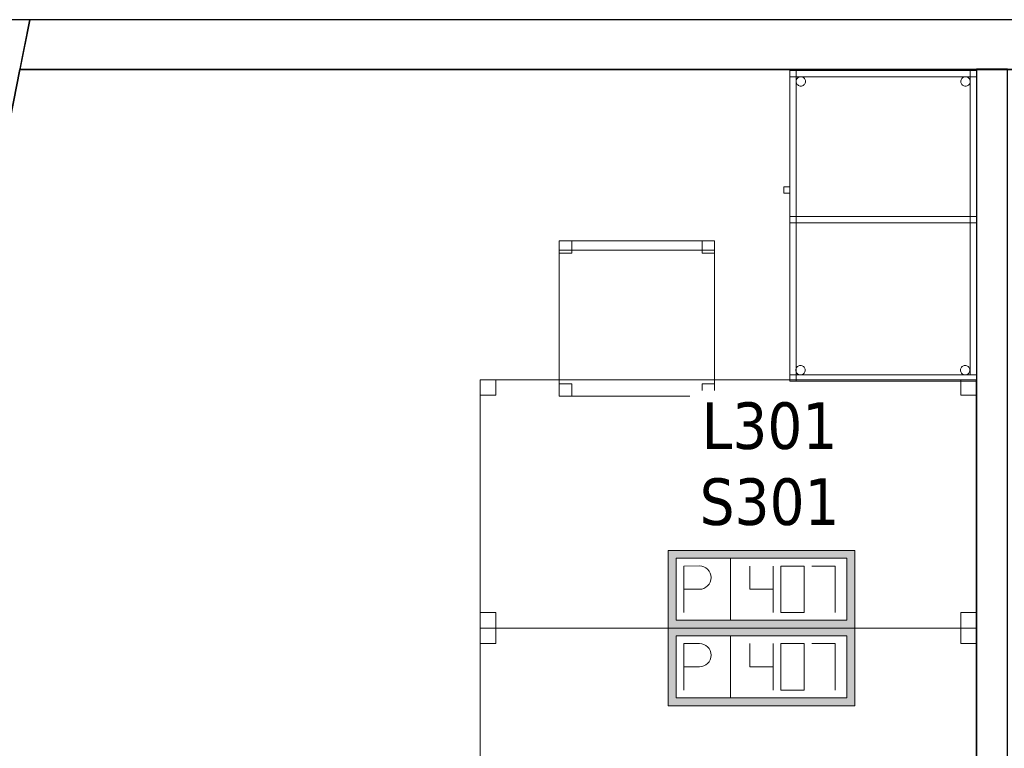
# Model space of a CAD drawing. Header units: metres. Extents: x 397.7 to 427.5, y 12.7 to 28.4.
# Tile 17 of 64: x 401.3 to 404.4, y 25.9 to 28.2. Entities that reach past the tile are written whole.
import ezdxf

# ---------------------------------------------------------------- set-up
doc = ezdxf.new("R2010")
doc.units = ezdxf.units.M
doc.layers.add('01_SUELOS', color=7, linetype='Continuous', lineweight=25, true_color=0x007f00)
for name, color, linetype, lineweight in [('02_MOBILIARIO', 7, 'Continuous', 18), ('A-DETL-____-MBND', 7, 'Continuous', 18), ('A-WALL-____-MCUT', 7, 'Continuous', 25), ('A-WALL-____-OTLN', 7, 'Continuous', 25), ('E-ELEC-FIXT-IDEN', 7, 'Continuous', 30)]:
    doc.layers.add(name, color=color, linetype=linetype, lineweight=lineweight)
doc.styles.add('Tahoma_3', font='tahoma.ttf', dxfattribs={"height": 0.15})

# ---------------------------------------------------------------- blocks, each defined once
blk = doc.blocks.new('Family - Cadira d_Oficina_P3-156203-06_ELEC_P3')
at = {"layer": 'A-DETL-____-MBND', "color": 253, "true_color": 0xaaaaaa}
for p, q in [((0, 0.46), (0, 0.5)), ((0, 0.5), (0.04, 0.5)), ((0, 0.5), (0, 0.46)), ((0.04, 0.5), (0, 0.5)), ((0, 0.47), (0, 0.5)), ((0, 0.5), (0.5, 0.5)), ((0, 0.5), (0, 0.47)), ((0.5, 0.5), (0, 0.5)), ((0, 0), (0, 0.5)), ((0, 0.5), (0.5, 0.5)), ((0.5, 0.5), (0, 0.5)), ((0, 0.5), (0, 0)), ((0.04, 0.5), (0.04, 0.46)), ((0.04, 0.46), (0.04, 0.5)), ((0.46, 0.46), (0.46, 0.5)), ((0.46, 0.5), (0.5, 0.5)), ((0.46, 0.5), (0.46, 0.46)), ((0.5, 0.5), (0.46, 0.5)), ((0.5, 0.5), (0.5, 0.47)), ((0.5, 0.47), (0.5, 0.5)), ((0.5, 0.5), (0.5, 0.46)), ((0.5, 0.46), (0.5, 0.5)), ((0.5, 0.5), (0.5, 0)), ((0.5, 0), (0.5, 0.5)), ((0.5, 0.47), (0, 0.47)), ((0, 0.47), (0.5, 0.47)), ((0.04, 0.46), (0, 0.46)), ((0, 0.46), (0.04, 0.46)), ((0.5, 0.46), (0.46, 0.46)), ((0.46, 0.46), (0.5, 0.46)), ((0, 0), (0, 0.04)), ((0, 0.04), (0.04, 0.04)), ((0, 0.04), (0, 0)), ((0.04, 0.04), (0, 0.04)), ((0.04, 0.04), (0.04, 0)), ((0.04, 0), (0.04, 0.04)), ((0.46, 0), (0.46, 0.04)), ((0.46, 0.04), (0.5, 0.04)), ((0.46, 0.04), (0.46, 0)), ((0.5, 0.04), (0.46, 0.04)), ((0.5, 0.04), (0.5, 0)), ((0.5, 0), (0.5, 0.04)), ((0.04, 0), (0, 0)), ((0, 0), (0.04, 0)), ((0.5, 0), (0, 0)), ((0.5, 0), (0.46, 0)), ((0.46, 0), (0.5, 0)), ((0, 0), (0.5, 0))]:
    blk.add_line(p, q, dxfattribs=at)
blk = doc.blocks.new('Family - Taula 100X60_P3-156207-06_ELEC_P3')
at = {"layer": 'A-DETL-____-MBND', "color": 253, "true_color": 0xaaaaaa}
for p, q in [((0.02, 0.51), (0.02, 1)), ((0.02, 1), (0.04, 1)), ((0.02, 1), (0.04, 1)), ((0.02, 1), (0.02, 0.51)), ((0.02, 1), (0.62, 1)), ((0.02, 0.98), (0.02, 1)), ((0.02, 0.98), (0.02, 1)), ((0.62, 1), (0.02, 1)), ((0.02, 1), (0.02, 0)), ((0.02, 0), (0.02, 1)), ((0.62, 1), (0.02, 1)), ((0.02, 1), (0.62, 1)), ((0.02, 1), (0.02, 0)), ((0.02, 0), (0.02, 1)), ((0.62, 1), (0.02, 1)), ((0.02, 1), (0.62, 1)), ((0.04, 1), (0.04, 0.51)), ((0.04, 0.51), (0.04, 1)), ((0.04, 0), (0.04, 1)), ((0.04, 1), (0.62, 1)), ((0.62, 1), (0.04, 1)), ((0.04, 1), (0.04, 0)), ((0.6, 0.02), (0.6, 1)), ((0.6, 1), (0.62, 1)), ((0.6, 1), (0.62, 1)), ((0.6, 1), (0.6, 0.02)), ((0.62, 1), (0.62, 0.98)), ((0.62, 0.98), (0.62, 1)), ((0.62, 1), (0.62, 0.02)), ((0.62, 0.02), (0.62, 1)), ((0.62, 1), (0.62, 0)), ((0.62, 0), (0.62, 1)), ((0.62, 0), (0.62, 1)), ((0.62, 1), (0.62, 0)), ((0.62, 0), (0.62, 1)), ((0.62, 1), (0.62, 0)), ((0.62, 0.98), (0.02, 0.98)), ((0.02, 0.98), (0.62, 0.98)), ((0.0401, 0.965), (0.0403, 0.9676)), ((0.0403, 0.9676), (0.0401, 0.965)), ((0.0403, 0.9625), (0.0401, 0.965)), ((0.0401, 0.965), (0.0403, 0.9625)), ((0.0403, 0.9676), (0.041, 0.9702)), ((0.041, 0.9702), (0.0403, 0.9676)), ((0.041, 0.9599), (0.0403, 0.9625)), ((0.0403, 0.9625), (0.041, 0.9599)), ((0.041, 0.9702), (0.0421, 0.9725)), ((0.0421, 0.9725), (0.041, 0.9702)), ((0.0421, 0.9576), (0.041, 0.9599)), ((0.041, 0.9599), (0.0421, 0.9576)), ((0.0421, 0.9725), (0.0436, 0.9746)), ((0.0436, 0.9746), (0.0421, 0.9725)), ((0.0436, 0.9554), (0.0421, 0.9576)), ((0.0421, 0.9576), (0.0436, 0.9554)), ((0.0436, 0.9746), (0.0454, 0.9765)), ((0.0454, 0.9765), (0.0436, 0.9746)), ((0.0454, 0.9536), (0.0436, 0.9554)), ((0.0436, 0.9554), (0.0454, 0.9536)), ((0.0454, 0.9765), (0.0475, 0.978)), ((0.0475, 0.978), (0.0454, 0.9765)), ((0.0475, 0.9521), (0.0454, 0.9536)), ((0.0454, 0.9536), (0.0475, 0.9521)), ((0.0475, 0.978), (0.0499, 0.9791)), ((0.0499, 0.9791), (0.0475, 0.978)), ((0.0499, 0.951), (0.0475, 0.9521)), ((0.0475, 0.9521), (0.0499, 0.951)), ((0.0499, 0.9791), (0.0524, 0.9798)), ((0.0524, 0.9798), (0.0499, 0.9791)), ((0.0524, 0.9503), (0.0499, 0.951)), ((0.0499, 0.951), (0.0524, 0.9503)), ((0.0524, 0.9798), (0.055, 0.98)), ((0.055, 0.98), (0.0524, 0.9798)), ((0.055, 0.98), (0.0576, 0.9798)), ((0.0576, 0.9798), (0.055, 0.98)), ((0.0576, 0.9798), (0.0601, 0.9791)), ((0.0601, 0.9791), (0.0576, 0.9798)), ((0.0601, 0.951), (0.0576, 0.9503)), ((0.0576, 0.9503), (0.0601, 0.951)), ((0.0601, 0.9791), (0.0625, 0.978)), ((0.0625, 0.978), (0.0601, 0.9791)), ((0.0625, 0.9521), (0.0601, 0.951)), ((0.0601, 0.951), (0.0625, 0.9521)), ((0.0625, 0.978), (0.0646, 0.9765)), ((0.0646, 0.9765), (0.0625, 0.978)), ((0.0646, 0.9536), (0.0625, 0.9521)), ((0.0625, 0.9521), (0.0646, 0.9536)), ((0.0646, 0.9765), (0.0664, 0.9746)), ((0.0664, 0.9746), (0.0646, 0.9765)), ((0.0664, 0.9554), (0.0646, 0.9536)), ((0.0646, 0.9536), (0.0664, 0.9554)), ((0.0664, 0.9746), (0.0679, 0.9725)), ((0.0679, 0.9725), (0.0664, 0.9746)), ((0.0679, 0.9576), (0.0664, 0.9554)), ((0.0664, 0.9554), (0.0679, 0.9576)), ((0.0679, 0.9725), (0.069, 0.9702)), ((0.069, 0.9702), (0.0679, 0.9725)), ((0.069, 0.9599), (0.0679, 0.9576)), ((0.0679, 0.9576), (0.069, 0.9599)), ((0.069, 0.9702), (0.0697, 0.9676)), ((0.0697, 0.9676), (0.069, 0.9702)), ((0.0697, 0.9625), (0.069, 0.9599)), ((0.069, 0.9599), (0.0697, 0.9625)), ((0.0697, 0.9676), (0.0699, 0.965)), ((0.0699, 0.965), (0.0697, 0.9676)), ((0.0699, 0.965), (0.0697, 0.9625)), ((0.0697, 0.9625), (0.0699, 0.965)), ((0.5701, 0.9647), (0.5703, 0.9673)), ((0.5703, 0.9673), (0.5701, 0.9647)), ((0.5703, 0.9621), (0.5701, 0.9647)), ((0.5701, 0.9647), (0.5703, 0.9621)), ((0.5703, 0.9673), (0.571, 0.9698)), ((0.571, 0.9698), (0.5703, 0.9673)), ((0.571, 0.9596), (0.5703, 0.9621)), ((0.5703, 0.9621), (0.571, 0.9596)), ((0.571, 0.9698), (0.5721, 0.9722)), ((0.5721, 0.9722), (0.571, 0.9698)), ((0.5721, 0.9572), (0.571, 0.9596)), ((0.571, 0.9596), (0.5721, 0.9572)), ((0.5721, 0.9722), (0.5736, 0.9743)), ((0.5736, 0.9743), (0.5721, 0.9722)), ((0.5736, 0.9551), (0.5721, 0.9572)), ((0.5721, 0.9572), (0.5736, 0.9551)), ((0.5736, 0.9743), (0.5754, 0.9762)), ((0.5754, 0.9762), (0.5736, 0.9743)), ((0.5754, 0.9533), (0.5736, 0.9551)), ((0.5736, 0.9551), (0.5754, 0.9533)), ((0.5754, 0.9762), (0.5776, 0.9776)), ((0.5776, 0.9776), (0.5754, 0.9762)), ((0.5776, 0.9518), (0.5754, 0.9533)), ((0.5754, 0.9533), (0.5776, 0.9518)), ((0.5776, 0.9776), (0.5799, 0.9787)), ((0.5799, 0.9787), (0.5776, 0.9776)), ((0.5799, 0.9507), (0.5776, 0.9518)), ((0.5776, 0.9518), (0.5799, 0.9507)), ((0.5799, 0.9787), (0.5824, 0.9794)), ((0.5824, 0.9794), (0.5799, 0.9787)), ((0.5824, 0.9794), (0.585, 0.9796)), ((0.585, 0.9796), (0.5824, 0.9794)), ((0.585, 0.9796), (0.5876, 0.9794)), ((0.5876, 0.9794), (0.585, 0.9796)), ((0.5876, 0.9794), (0.5901, 0.9787)), ((0.5901, 0.9787), (0.5876, 0.9794)), ((0.5901, 0.9787), (0.5925, 0.9776)), ((0.5925, 0.9776), (0.5901, 0.9787)), ((0.5925, 0.9518), (0.5901, 0.9507)), ((0.5901, 0.9507), (0.5925, 0.9518)), ((0.5925, 0.9776), (0.5946, 0.9762)), ((0.5946, 0.9762), (0.5925, 0.9776)), ((0.5946, 0.9533), (0.5925, 0.9518)), ((0.5925, 0.9518), (0.5946, 0.9533)), ((0.5946, 0.9762), (0.5965, 0.9743)), ((0.5965, 0.9743), (0.5946, 0.9762)), ((0.5965, 0.9551), (0.5946, 0.9533)), ((0.5946, 0.9533), (0.5965, 0.9551)), ((0.5965, 0.9743), (0.598, 0.9722)), ((0.598, 0.9722), (0.5965, 0.9743)), ((0.598, 0.9572), (0.5965, 0.9551)), ((0.5965, 0.9551), (0.598, 0.9572)), ((0.598, 0.9722), (0.5991, 0.9698)), ((0.5991, 0.9698), (0.598, 0.9722)), ((0.5991, 0.9596), (0.598, 0.9572)), ((0.598, 0.9572), (0.5991, 0.9596)), ((0.5991, 0.9698), (0.5997, 0.9673)), ((0.5997, 0.9673), (0.5991, 0.9698)), ((0.5997, 0.9621), (0.5991, 0.9596)), ((0.5991, 0.9596), (0.5997, 0.9621)), ((0.5997, 0.9673), (0.6, 0.9647)), ((0.6, 0.9647), (0.5997, 0.9673)), ((0.6, 0.9647), (0.5997, 0.9621)), ((0.5997, 0.9621), (0.6, 0.9647)), ((0.055, 0.9501), (0.0524, 0.9503)), ((0.0524, 0.9503), (0.055, 0.9501)), ((0.0576, 0.9503), (0.055, 0.9501)), ((0.055, 0.9501), (0.0576, 0.9503)), ((0.5824, 0.95), (0.5799, 0.9507)), ((0.5799, 0.9507), (0.5824, 0.95)), ((0.585, 0.9498), (0.5824, 0.95)), ((0.5824, 0.95), (0.585, 0.9498)), ((0.5876, 0.95), (0.585, 0.9498)), ((0.585, 0.9498), (0.5876, 0.95)), ((0.5901, 0.9507), (0.5876, 0.95)), ((0.5876, 0.95), (0.5901, 0.9507)), ((0, 0.6256), (0.02, 0.6256)), ((0, 0.6056), (0, 0.6256)), ((0.02, 0.6256), (0, 0.6256)), ((0, 0.6256), (0, 0.6056)), ((0.02, 0.6056), (0, 0.6056)), ((0, 0.6056), (0.02, 0.6056)), ((0.02, 0.6256), (0.02, 0.6056)), ((0.02, 0.6056), (0.02, 0.6256)), ((0.02, 0.53), (0.62, 0.53)), ((0.02, 0.51), (0.02, 0.53)), ((0.02, 0.51), (0.02, 0.53)), ((0.62, 0.53), (0.02, 0.53)), ((0.04, 0.51), (0.02, 0.51)), ((0.02, 0.51), (0.04, 0.51)), ((0.62, 0.51), (0.02, 0.51)), ((0.02, 0.51), (0.62, 0.51)), ((0.04, 0.53), (0.62, 0.53)), ((0.04, 0.51), (0.04, 0.53)), ((0.04, 0.51), (0.04, 0.53)), ((0.62, 0.53), (0.04, 0.53)), ((0.62, 0.51), (0.04, 0.51)), ((0.04, 0.51), (0.62, 0.51)), ((0.62, 0.53), (0.62, 0.51)), ((0.62, 0.51), (0.62, 0.53)), ((0.62, 0.53), (0.62, 0.51)), ((0.62, 0.51), (0.62, 0.53)), ((0.0389, 0.035), (0.0391, 0.0376)), ((0.0391, 0.0376), (0.0389, 0.035)), ((0.0391, 0.0324), (0.0389, 0.035)), ((0.0389, 0.035), (0.0391, 0.0324)), ((0.0391, 0.0376), (0.0398, 0.0401)), ((0.0398, 0.0401), (0.0391, 0.0376)), ((0.0398, 0.0299), (0.0391, 0.0324)), ((0.0391, 0.0324), (0.0398, 0.0299)), ((0.0398, 0.0401), (0.0409, 0.0425)), ((0.0409, 0.0425), (0.0398, 0.0401)), ((0.0409, 0.0425), (0.0424, 0.0446)), ((0.0424, 0.0446), (0.0409, 0.0425)), ((0.0424, 0.0446), (0.0442, 0.0464)), ((0.0442, 0.0464), (0.0424, 0.0446)), ((0.0442, 0.0464), (0.0464, 0.0479)), ((0.0464, 0.0479), (0.0442, 0.0464)), ((0.0464, 0.0479), (0.0487, 0.049)), ((0.0487, 0.049), (0.0464, 0.0479)), ((0.0487, 0.049), (0.0512, 0.0497)), ((0.0512, 0.0497), (0.0487, 0.049)), ((0.0512, 0.0497), (0.0538, 0.0499)), ((0.0538, 0.0499), (0.0512, 0.0497)), ((0.0538, 0.0499), (0.0564, 0.0497)), ((0.0564, 0.0497), (0.0538, 0.0499)), ((0.0564, 0.0497), (0.0589, 0.049)), ((0.0589, 0.049), (0.0564, 0.0497)), ((0.0589, 0.049), (0.0613, 0.0479)), ((0.0613, 0.0479), (0.0589, 0.049)), ((0.0613, 0.0479), (0.0634, 0.0464)), ((0.0634, 0.0464), (0.0613, 0.0479)), ((0.0634, 0.0464), (0.0653, 0.0446)), ((0.0653, 0.0446), (0.0634, 0.0464)), ((0.0653, 0.0446), (0.0668, 0.0425)), ((0.0668, 0.0425), (0.0653, 0.0446)), ((0.0668, 0.0425), (0.0679, 0.0401)), ((0.0679, 0.0401), (0.0668, 0.0425)), ((0.0679, 0.0401), (0.0685, 0.0376)), ((0.0685, 0.0376), (0.0679, 0.0401)), ((0.0685, 0.0324), (0.0679, 0.0299)), ((0.0679, 0.0299), (0.0685, 0.0324)), ((0.0685, 0.0376), (0.0688, 0.035)), ((0.0688, 0.035), (0.0685, 0.0376)), ((0.0688, 0.035), (0.0685, 0.0324)), ((0.0685, 0.0324), (0.0688, 0.035)), ((0.5689, 0.035), (0.5691, 0.0376)), ((0.5691, 0.0376), (0.5689, 0.035)), ((0.5691, 0.0324), (0.5689, 0.035)), ((0.5689, 0.035), (0.5691, 0.0324)), ((0.5691, 0.0376), (0.5698, 0.0401)), ((0.5698, 0.0401), (0.5691, 0.0376)), ((0.5698, 0.0299), (0.5691, 0.0324)), ((0.5691, 0.0324), (0.5698, 0.0299)), ((0.5698, 0.0401), (0.5709, 0.0425)), ((0.5709, 0.0425), (0.5698, 0.0401)), ((0.5709, 0.0425), (0.5724, 0.0446)), ((0.5724, 0.0446), (0.5709, 0.0425)), ((0.5724, 0.0446), (0.5742, 0.0464)), ((0.5742, 0.0464), (0.5724, 0.0446)), ((0.5742, 0.0464), (0.5764, 0.0479)), ((0.5764, 0.0479), (0.5742, 0.0464)), ((0.5764, 0.0479), (0.5787, 0.049)), ((0.5787, 0.049), (0.5764, 0.0479)), ((0.5787, 0.049), (0.5812, 0.0497)), ((0.5812, 0.0497), (0.5787, 0.049)), ((0.5812, 0.0497), (0.5838, 0.0499)), ((0.5838, 0.0499), (0.5812, 0.0497)), ((0.5838, 0.0499), (0.5864, 0.0497)), ((0.5864, 0.0497), (0.5838, 0.0499)), ((0.5864, 0.0497), (0.5889, 0.049)), ((0.5889, 0.049), (0.5864, 0.0497)), ((0.5889, 0.049), (0.5913, 0.0479)), ((0.5913, 0.0479), (0.5889, 0.049)), ((0.5913, 0.0479), (0.5934, 0.0464)), ((0.5934, 0.0464), (0.5913, 0.0479)), ((0.5934, 0.0464), (0.5953, 0.0446)), ((0.5953, 0.0446), (0.5934, 0.0464)), ((0.5953, 0.0446), (0.5968, 0.0425)), ((0.5968, 0.0425), (0.5953, 0.0446)), ((0.5968, 0.0425), (0.5979, 0.0401)), ((0.5979, 0.0401), (0.5968, 0.0425)), ((0.5979, 0.0401), (0.5985, 0.0376)), ((0.5985, 0.0376), (0.5979, 0.0401)), ((0.5985, 0.0324), (0.5979, 0.0299)), ((0.5979, 0.0299), (0.5985, 0.0324)), ((0.5985, 0.0376), (0.5988, 0.035)), ((0.5988, 0.035), (0.5985, 0.0376)), ((0.5988, 0.035), (0.5985, 0.0324)), ((0.5985, 0.0324), (0.5988, 0.035)), ((0.02, 0.02), (0.62, 0.02)), ((0.02, 0), (0.02, 0.02)), ((0.02, 0), (0.02, 0.02)), ((0.62, 0.02), (0.02, 0.02)), ((0.02, 0), (0.62, 0)), ((0.62, 0), (0.02, 0)), ((0.02, 0), (0.62, 0)), ((0.62, 0), (0.02, 0)), ((0.62, 0), (0.02, 0)), ((0.02, 0), (0.62, 0)), ((0.0409, 0.0275), (0.0398, 0.0299)), ((0.0398, 0.0299), (0.0409, 0.0275)), ((0.62, 0), (0.04, 0)), ((0.04, 0), (0.62, 0)), ((0.0424, 0.0254), (0.0409, 0.0275)), ((0.0409, 0.0275), (0.0424, 0.0254)), ((0.0442, 0.0236), (0.0424, 0.0254)), ((0.0424, 0.0254), (0.0442, 0.0236)), ((0.0464, 0.0221), (0.0442, 0.0236)), ((0.0442, 0.0236), (0.0464, 0.0221)), ((0.0487, 0.021), (0.0464, 0.0221)), ((0.0464, 0.0221), (0.0487, 0.021)), ((0.0512, 0.0203), (0.0487, 0.021)), ((0.0487, 0.021), (0.0512, 0.0203)), ((0.0538, 0.0201), (0.0512, 0.0203)), ((0.0512, 0.0203), (0.0538, 0.0201)), ((0.0564, 0.0203), (0.0538, 0.0201)), ((0.0538, 0.0201), (0.0564, 0.0203)), ((0.0589, 0.021), (0.0564, 0.0203)), ((0.0564, 0.0203), (0.0589, 0.021)), ((0.0613, 0.0221), (0.0589, 0.021)), ((0.0589, 0.021), (0.0613, 0.0221)), ((0.0634, 0.0236), (0.0613, 0.0221)), ((0.0613, 0.0221), (0.0634, 0.0236)), ((0.0653, 0.0254), (0.0634, 0.0236)), ((0.0634, 0.0236), (0.0653, 0.0254)), ((0.0668, 0.0275), (0.0653, 0.0254)), ((0.0653, 0.0254), (0.0668, 0.0275)), ((0.0679, 0.0299), (0.0668, 0.0275)), ((0.0668, 0.0275), (0.0679, 0.0299)), ((0.5709, 0.0275), (0.5698, 0.0299)), ((0.5698, 0.0299), (0.5709, 0.0275)), ((0.5724, 0.0254), (0.5709, 0.0275)), ((0.5709, 0.0275), (0.5724, 0.0254)), ((0.5742, 0.0236), (0.5724, 0.0254)), ((0.5724, 0.0254), (0.5742, 0.0236)), ((0.5764, 0.0221), (0.5742, 0.0236)), ((0.5742, 0.0236), (0.5764, 0.0221)), ((0.5787, 0.021), (0.5764, 0.0221)), ((0.5764, 0.0221), (0.5787, 0.021)), ((0.5812, 0.0203), (0.5787, 0.021)), ((0.5787, 0.021), (0.5812, 0.0203)), ((0.5838, 0.0201), (0.5812, 0.0203)), ((0.5812, 0.0203), (0.5838, 0.0201)), ((0.5864, 0.0203), (0.5838, 0.0201)), ((0.5838, 0.0201), (0.5864, 0.0203)), ((0.5889, 0.021), (0.5864, 0.0203)), ((0.5864, 0.0203), (0.5889, 0.021)), ((0.5913, 0.0221), (0.5889, 0.021)), ((0.5889, 0.021), (0.5913, 0.0221)), ((0.5934, 0.0236), (0.5913, 0.0221)), ((0.5913, 0.0221), (0.5934, 0.0236)), ((0.5953, 0.0254), (0.5934, 0.0236)), ((0.5934, 0.0236), (0.5953, 0.0254)), ((0.5968, 0.0275), (0.5953, 0.0254)), ((0.5953, 0.0254), (0.5968, 0.0275)), ((0.5979, 0.0299), (0.5968, 0.0275)), ((0.5968, 0.0275), (0.5979, 0.0299)), ((0.62, 0.02), (0.6, 0.02)), ((0.6, 0.02), (0.62, 0.02)), ((0.62, 0.02), (0.62, 0)), ((0.62, 0), (0.62, 0.02))]:
    blk.add_line(p, q, dxfattribs=at)
blk = doc.blocks.new('Family - Taula 160X80_P3-156314-06_ELEC_P3')
at = {"layer": 'A-DETL-____-MBND', "color": 253, "true_color": 0xaaaaaa}
for p, q in [((0, 0.8001), (1.5969, 0.8001)), ((0, 0), (0, 0.8001)), ((1.5969, 0.8001), (0, 0.8001)), ((0, 0.8001), (0, 0)), ((0, 0.8001), (0.05, 0.8001)), ((0, 0.7501), (0, 0.8001)), ((0.05, 0.8001), (0, 0.8001)), ((0, 0.8001), (0, 0.7501)), ((0.05, 0.8001), (0.05, 0.7501)), ((0.05, 0.7501), (0.05, 0.8001)), ((1.5469, 0.8001), (1.5969, 0.8001)), ((1.5469, 0.7501), (1.5469, 0.8001)), ((1.5969, 0.8001), (1.5469, 0.8001)), ((1.5469, 0.8001), (1.5469, 0.7501)), ((1.5969, 0.8001), (1.5969, 0)), ((1.5969, 0), (1.5969, 0.8001)), ((1.5969, 0.8001), (1.5969, 0.7501)), ((1.5969, 0.7501), (1.5969, 0.8001)), ((0.05, 0.7501), (0, 0.7501)), ((0, 0.7501), (0.05, 0.7501)), ((1.5969, 0.7501), (1.5469, 0.7501)), ((1.5469, 0.7501), (1.5969, 0.7501)), ((0, 0.05), (0.05, 0.05)), ((0, 0), (0, 0.05)), ((0.05, 0.05), (0, 0.05)), ((0, 0.05), (0, 0)), ((0.05, 0.05), (0.05, 0)), ((0.05, 0), (0.05, 0.05)), ((1.5469, 0.05), (1.5969, 0.05)), ((1.5469, 0), (1.5469, 0.05)), ((1.5969, 0.05), (1.5469, 0.05)), ((1.5469, 0.05), (1.5469, 0)), ((1.5969, 0.05), (1.5969, 0)), ((1.5969, 0), (1.5969, 0.05)), ((1.5969, 0), (0, 0)), ((0, 0), (1.5969, 0)), ((0.05, 0), (0, 0)), ((0, 0), (0.05, 0)), ((1.5969, 0), (1.5469, 0)), ((1.5469, 0), (1.5969, 0))]:
    blk.add_line(p, q, dxfattribs=at)
blk = doc.blocks.new('Family - Evans P3-156349-06_ELEC_P3')
at = {"layer": 'A-WALL-____-MCUT', "color": 253, "true_color": 0xaaaaaa}
for p, q in [((25.5877, 0.16), (0.0332, 0.16)), ((25.556, 0), (25.5877, 0.16)), ((0, 0), (25.556, 0))]:
    blk.add_line(p, q, dxfattribs=at)
at = {"layer": 'A-WALL-____-OTLN', "color": 253, "true_color": 0xaaaaaa}
for p, q in [((25.5877, 0.16), (0.0332, 0.16)), ((25.556, 0), (25.5877, 0.16)), ((0, 0), (25.556, 0))]:
    blk.add_line(p, q, dxfattribs=at)
at = {"layer": 'A-WALL-____-OTLN', "color": 253, "lineweight": 18, "true_color": 0xaaaaaa}
blk.add_line((0, 0), (25.556, 0), dxfattribs=at)
blk = doc.blocks.new('Family - Paviment P3-156431-06_ELEC_P3')
at = {"layer": '01_SUELOS', "color": 9, "true_color": 0xaad4aa}
for p, q in [((2.9635, 14.9576), (0, 0)), ((0, 0), (2.9635, 14.9576)), ((12.3536, 14.9577), (2.9635, 14.9576)), ((2.9635, 14.9576), (12.3536, 14.9577))]:
    blk.add_line(p, q, dxfattribs=at)
blk = doc.blocks.new('Family - Taula 160X80_P3-156629-06_ELEC_P3')
at = {"layer": 'A-DETL-____-MBND', "color": 253, "true_color": 0xaaaaaa}
for p, q in [((0, 0), (0, 0.8001)), ((0, 0.8001), (1.5969, 0.8001)), ((1.5969, 0.8001), (0, 0.8001)), ((0, 0.8001), (0, 0)), ((0, 0.7501), (0, 0.8001)), ((0, 0.8001), (0.05, 0.8001)), ((0.05, 0.8001), (0, 0.8001)), ((0, 0.8001), (0, 0.7501)), ((0.05, 0.8001), (0.05, 0.7501)), ((0.05, 0.7501), (0.05, 0.8001)), ((1.5469, 0.7501), (1.5469, 0.8001)), ((1.5469, 0.8001), (1.5969, 0.8001)), ((1.5969, 0.8001), (1.5469, 0.8001)), ((1.5469, 0.8001), (1.5469, 0.7501)), ((1.5969, 0.8001), (1.5969, 0)), ((1.5969, 0), (1.5969, 0.8001)), ((1.5969, 0.8001), (1.5969, 0.7501)), ((1.5969, 0.7501), (1.5969, 0.8001)), ((0.05, 0.7501), (0, 0.7501)), ((0, 0.7501), (0.05, 0.7501)), ((1.5969, 0.7501), (1.5469, 0.7501)), ((1.5469, 0.7501), (1.5969, 0.7501)), ((0, 0), (0, 0.05)), ((0, 0.05), (0.05, 0.05)), ((0.05, 0.05), (0, 0.05)), ((0, 0.05), (0, 0)), ((0.05, 0.05), (0.05, 0)), ((0.05, 0), (0.05, 0.05)), ((1.5469, 0), (1.5469, 0.05)), ((1.5469, 0.05), (1.5969, 0.05)), ((1.5969, 0.05), (1.5469, 0.05)), ((1.5469, 0.05), (1.5469, 0)), ((1.5969, 0.05), (1.5969, 0)), ((1.5969, 0), (1.5969, 0.05)), ((1.5969, 0), (0, 0)), ((0, 0), (1.5969, 0)), ((0.05, 0), (0, 0)), ((0, 0), (0.05, 0)), ((1.5969, 0), (1.5469, 0)), ((1.5469, 0), (1.5969, 0))]:
    blk.add_line(p, q, dxfattribs=at)
blk = doc.blocks.new('Family - Façana nord-oest P3-156678-06_ELEC_P3')
at = {"layer": 'A-WALL-____-MCUT', "color": 253, "true_color": 0xaaaaaa}
for p, q in [((1.6263, 0.55), (-0.109, 0.55)), ((-0.109, 0.55), (0, 0))]:
    blk.add_line(p, q, dxfattribs=at)
at = {"layer": 'A-WALL-____-OTLN', "color": 253, "true_color": 0xaaaaaa}
for p, q in [((15.5778, 0.55), (-0.109, 0.55)), ((-0.109, 0.55), (0, 0))]:
    blk.add_line(p, q, dxfattribs=at)
blk = doc.blocks.new('Family - Evans P3-156746-06_ELEC_P3')
at = {"layer": 'A-WALL-____-MCUT', "color": 253, "true_color": 0xaaaaaa}
for p, q in [((4.5488, 0.1), (-0.0978, 0.1)), ((-0.0978, 0.1), (-0.0978, 0.0959)), ((-0.0978, 0.0959), (0, 0.0959)), ((0, 0.0959), (0, 0)), ((4.5488, 0), (4.5488, 0.1)), ((0, 0), (4.5488, 0))]:
    blk.add_line(p, q, dxfattribs=at)
at = {"layer": 'A-WALL-____-OTLN', "color": 253, "true_color": 0xaaaaaa}
for p, q in [((-0.0978, 0.1), (-0.0978, 0.0959)), ((4.5488, 0.1), (-0.0978, 0.1)), ((-0.0978, 0.0959), (0, 0.0959)), ((0, 0.0959), (0, 0)), ((4.5488, 0), (4.5488, 0.1)), ((0, 0), (4.5488, 0))]:
    blk.add_line(p, q, dxfattribs=at)
at = {"layer": 'A-WALL-____-OTLN', "color": 253, "lineweight": 18, "true_color": 0xaaaaaa}
blk.add_line((0, 0), (4.5488, 0), dxfattribs=at)
blk = doc.blocks.new('LONDR55-XX_ZZ-ARQ-CAA-M3D-Londres55_ifc-1-06_ELEC_P3')
at = {"layer": '01_SUELOS', "color": 253, "lineweight": 18, "true_color": 0xaaaaaa}
blk.add_blockref('Family - Paviment P3-156431-06_ELEC_P3', (398.2952, 13.1106), dxfattribs=at)
at = {"layer": '02_MOBILIARIO', "color": 253, "lineweight": 18, "true_color": 0xaaaaaa}
for name, p in [('Family - Taula 100X60_P3-156207-06_ELEC_P3', (403.717, 27.0642)), ('Family - Cadira d_Oficina_P3-156203-06_ELEC_P3', (402.9945, 27.0156)), ('Family - Taula 160X80_P3-156314-06_ELEC_P3', (402.74, 26.2682)), ('Family - Taula 160X80_P3-156629-06_ELEC_P3', (402.74, 25.4681))]:
    blk.add_blockref(name, p, dxfattribs=at)
at = {"layer": 'A-WALL-____-OTLN', "color": 253, "lineweight": 18, "true_color": 0xaaaaaa}
for name, p, rotation in [('Family - Façana nord-oest P3-156678-06_ELEC_P3', (400.7297, 28.2282), 258.7933562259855), ('Family - Evans P3-156349-06_ELEC_P3', (426.8464, 28.2282), 180), ('Family - Evans P3-156746-06_ELEC_P3', (404.437, 23.5195), 90)]:
    blk.add_blockref(name, p, dxfattribs=dict(at, rotation=rotation))
blk = doc.blocks.new('ZYR_05_02_05 PT 4COL Terra - 07 PT Terra _4SC-2SAI-2VD_-V1-06_ELEC_P3')
at = {"layer": 'A-DETL-____-MBND', "true_color": 0x3c0aff}
h = blk.add_hatch(color=180, dxfattribs=at)
h.paths.add_polyline_path([(-0.3585, -0.125), (0.2415, -0.125), (0.2415, 0.125), (-0.3585, 0.125)])
h.paths.add_polyline_path([(-0.3335, -0.1), (-0.3335, 0.1), (0.2165, 0.1), (0.2165, -0.1)])
at = {"layer": 'A-DETL-____-MBND', "color": 180, "true_color": 0x3c0aff}
for p, q in [((0.2415, 0.125), (-0.3585, 0.125)), ((-0.3585, 0.125), (-0.3585, -0.125)), ((-0.3585, 0.125), (0.2415, 0.125)), ((-0.3585, 0.125), (-0.3585, -0.125)), ((-0.3335, -0.1), (-0.3335, 0.1)), ((-0.3335, 0.1), (0.2165, 0.1)), ((-0.3335, 0.1), (0.2165, 0.1)), ((-0.3335, -0.1), (-0.3335, 0.1)), ((-0.1585, 0.1), (-0.1585, -0.1)), ((0.2165, 0.1), (0.2165, -0.1)), ((0.2165, 0.1), (0.2165, -0.1)), ((0.2415, -0.125), (0.2415, 0.125)), ((0.2415, 0.125), (0.2415, -0.125)), ((-0.3085, 0.075), (-0.2585, 0.0754)), ((-0.3085, 0.075), (-0.3085, -0.075)), ((-0.096, 0.075), (-0.096, 0)), ((-0.021, 0.075), (-0.021, -0.075)), ((0.079, 0.075), (0.004, 0.075)), ((0.004, 0.075), (0.004, -0.075)), ((0.079, -0.075), (0.079, 0.075)), ((0.104, 0.075), (0.179, 0.075)), ((0.179, 0.075), (0.179, -0.075)), ((-0.3085, 0), (-0.2585, 0)), ((-0.096, 0), (-0.021, 0)), ((0.004, -0.075), (0.079, -0.075)), ((-0.3585, -0.125), (0.2415, -0.125)), ((0.2415, -0.125), (-0.3585, -0.125)), ((0.2165, -0.1), (-0.3335, -0.1)), ((0.2165, -0.1), (-0.3335, -0.1))]:
    blk.add_line(p, q, dxfattribs=at)
blk.add_arc((-0.2585, 0.0377), 0.0377, 270, 90, dxfattribs=at)

msp = doc.modelspace()

# ---------------------------------------------------------------- block references
at = {"lineweight": 5}
msp.add_blockref('LONDR55-XX_ZZ-ARQ-CAA-M3D-Londres55_ifc-1-06_ELEC_P3', (0, 0), dxfattribs=at)
at = {"layer": 'A-DETL-____-MBND', "color": 180, "true_color": 0x3c0aff}
for p in [(403.7039, 26.3932), (403.7039, 26.1432)]:
    msp.add_blockref('ZYR_05_02_05 PT 4COL Terra - 07 PT Terra _4SC-2SAI-2VD_-V1-06_ELEC_P3', p, dxfattribs=at)

# ---------------------------------------------------------------- next in the draw order: texts
at = {"layer": 'E-ELEC-FIXT-IDEN', "char_height": 0.15, "attachment_point": 1, "style": 'Tahoma_3', "bg_fill": 3, "box_fill_scale": 1.25, "bg_fill_color": 256, "bg_fill_true_color": 13158600, "bg_fill_transparency": 0}
for s, insert, width in [('L301', (403.4532, 26.9954), 0.517088), ('S301', (403.4466, 26.7506), 0.533122)]:
    msp.add_mtext(s, dxfattribs=dict(at, insert=insert, width=width))

doc.saveas('drawing.dxf')
